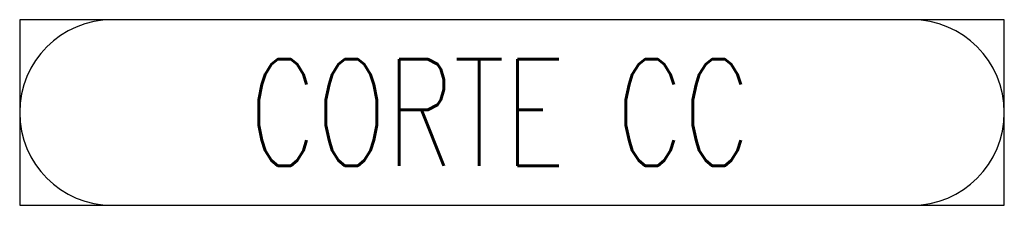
# Model space of a CAD drawing. Header units: feet. Extents: x -13577 to 173285, y -65833 to 34873.
# Tile 1 of 127: x -7847 to -7153, y -17391 to -17261. Entities that reach past the tile are written whole.
import ezdxf
from ezdxf.enums import TextEntityAlignment as Align

# ---------------------------------------------------------------- set-up
doc = ezdxf.new("R2010")
doc.units = ezdxf.units.FT
doc.header["$LTSCALE"] = 10
doc.header["$MEASUREMENT"] = 0
doc.layers.get('0').update_dxf_attribs({"linetype": 'CONTINUOUS'})
doc.layers.add('VIEW_BOX', color=6, linetype='CONTINUOUS')
doc.layers.add('VIEW_SLOT', color=6, linetype='CONTINUOUS')
doc.styles.add('MARK', font='ROMANS', dxfattribs={"width": 0.7})

# ---------------------------------------------------------------- blocks, each defined once
blk = doc.blocks.new('VIEW_NAME')
at = {"layer": 'VIEW_BOX', "color": 6}
blk.add_lwpolyline([(-13.879, 0), (13.879, 0), (13.879, 5.228), (-13.879, 5.228)], close=True, dxfattribs=at)
at = {"layer": 'VIEW_SLOT'}
blk.add_lwpolyline([(-11.265, 5.228, 1), (-11.265, 0), (11.265, 0, 1), (11.265, 5.228)], format="xyb", close=True, dxfattribs=at)
at = {"style": 'MARK', "width": 0.7}
blk.add_attdef('VIE_NAM', text='', height=3, dxfattribs=at).set_placement((-0.344, 2.616), align=Align.MIDDLE)

msp = doc.modelspace()

# ---------------------------------------------------------------- block references
at = {"xscale": 25, "yscale": 25, "zscale": 25}
msp.add_blockref('VIEW_NAME', (-7500.4, -17391.25), dxfattribs=at).add_auto_attribs({'VIE_NAM': 'CORTE CC'})

doc.saveas('drawing.dxf')
